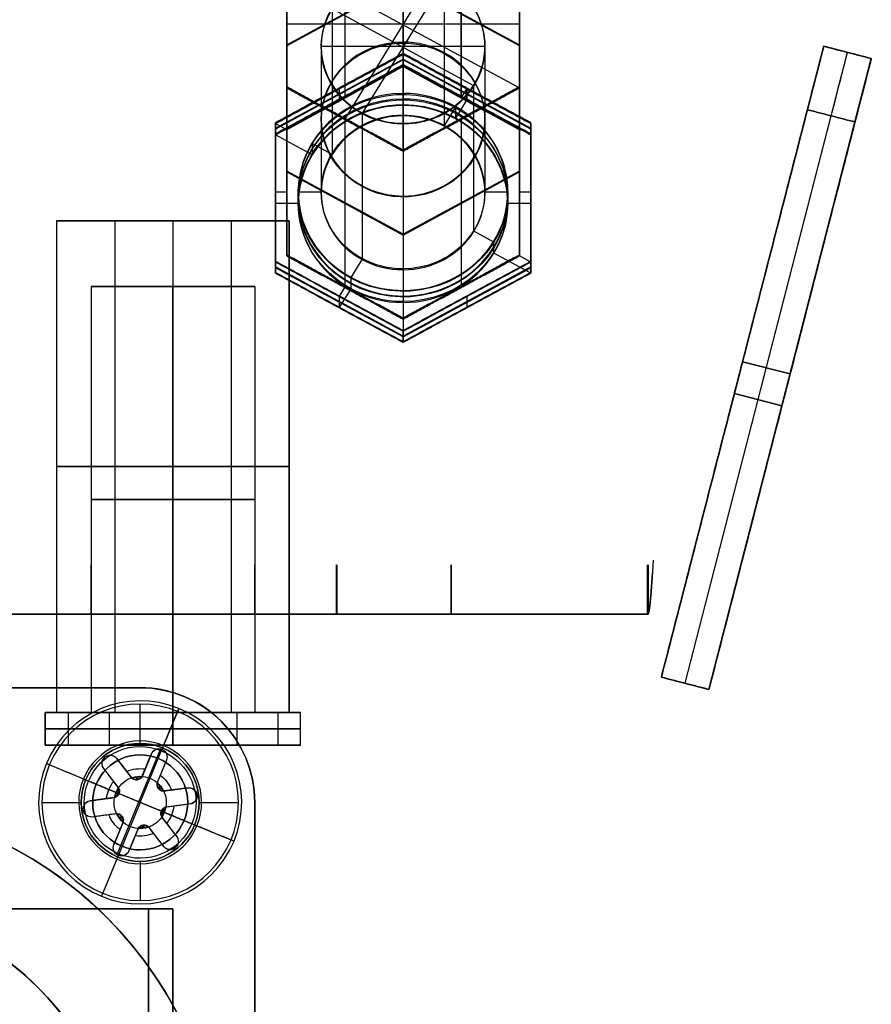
# Model space of a CAD drawing. Header units: millimetres. Extents: x -46 to 44, y -123 to 4.
# Tile 6 of 10: x 6 to 32, y -89 to -59. Entities that reach past the tile are written whole.
import ezdxf

# ---------------------------------------------------------------- set-up
doc = ezdxf.new("R2010")
doc.units = ezdxf.units.MM
doc.layers.add('Livello 01', color=7, linetype='Continuous')

# ---------------------------------------------------------------- blocks, each defined once
blk = doc.blocks.new('MCP037C03GRZA')
at = {"layer": 'Livello 01', "color": 254, "true_color": 0xcad1ee}
for p, q in [((-2.65, 25, 1.5), (-2.65, 25)), ((0.35, -25), (0.35, 25)), ((-12.983, 15.51), (-12.983, 15.51, 1.5)), ((-17.313, 13.01), (-17.313, 13.01, 1.5)), ((-8.652, 13.01), (-8.652, 13.01, 1.5)), ((-17.313, 8.01), (-17.313, 8.01, 1.5)), ((-8.652, 8.01), (-8.652, 8.01, 1.5)), ((-17.313, -7.989), (-17.313, -7.989, 1.5)), ((-8.652, -7.989), (-8.652, -7.989, 1.5)), ((-17.313, -12.989), (-17.313, -12.989, 1.5)), ((-8.652, -12.989), (-8.652, -12.989, 1.5)), ((-12.983, -15.489), (-12.983, -15.489, 1.5)), ((-2.65, -25, 1.5), (-2.65, -25))]:
    blk.add_line(p, q, dxfattribs=at)
at = {"layer": 'Livello 01', "color": 254, "true_color": 0xcad1ee, "extrusion": (0, 0, -1)}
for centre, start, end in [((-57.545, 19), 90, 180), ((-57.545, -19), 180, 270)]:
    blk.add_arc(centre, 6, start, end, dxfattribs=at)
at = {"layer": 'Livello 01', "color": 254, "true_color": 0xcad1ee}
for points in [[(-65.194, 25.169, 1.645), (-65.02, 25.141, 1.167), (-64.696, 25.113, 0.744), (-63.862, 25.056, 0.16), (-63.354, 25.028), (-62.845, 25)], [(-62.845, -25), (-63.354, -25.028), (-63.862, -25.056, 0.16), (-64.696, -25.113, 0.744), (-65.02, -25.141, 1.167), (-65.194, -25.169, 1.645)]]:
    blk.add_open_spline(points, degree=3, knots=[-3.105925, -3.105925, -3.105925, -3.105925, -1.552963, -1.552963, 0, 0, 0, 0], dxfattribs=at)
for points, degree in [([(-62.845, 25), (57.545, 25)], 1), ([(-62.845, -25), (-62.845, 25)], 1), ([(-62.845, 25, 1.5), (-62.845, 25)], 1), ([(-62.845, 25), (-62.845, 25), (-62.845, 25), (-62.845, 25)], 3), ([(57.545, 25), (57.545, 25, 1.5)], 1), ([(63.545, 19), (63.545, -19)], 1), ([(63.545, 19, 1.5), (63.545, 19)], 1), ([(-15.869, 15.51), (-18.756, 10.51)], 1), ([(-10.096, 15.51), (-15.869, 15.51)], 1), ([(-15.869, 15.51, 1.5), (-15.869, 15.51)], 1), ([(-10.096, 15.51, 1.5), (-10.096, 15.51)], 1), ([(-7.209, 10.51), (-10.096, 15.51)], 1), ([(-18.756, 10.51), (-15.869, 5.51)], 1), ([(-18.756, 10.51, 1.5), (-18.756, 10.51)], 1), ([(-10.096, 5.51), (-7.209, 10.51)], 1), ([(-7.209, 10.51), (-7.209, 10.51, 1.5)], 1), ([(-15.869, -5.489), (-18.756, -10.489)], 1), ([(-7.209, -10.489), (-10.096, -5.489)], 1), ([(-18.756, -10.489), (-15.869, -15.489)], 1), ([(-18.756, -10.489, 1.5), (-18.756, -10.489)], 1), ([(-10.096, -15.489), (-7.209, -10.489)], 1), ([(-7.209, -10.489), (-7.209, -10.489, 1.5)], 1), ([(-15.869, -15.489), (-10.096, -15.489)], 1), ([(-15.869, -15.489, 1.5), (-15.869, -15.489)], 1), ([(-10.096, -15.489, 1.5), (-10.096, -15.489)], 1), ([(63.545, -19), (63.545, -19, 1.5)], 1), ([(57.545, -25), (-62.845, -25)], 1), ([(-62.845, -25), (-62.845, -25, 1.5)], 1), ([(57.545, -25, 1.5), (57.545, -25)], 1)]:
    blk.add_open_spline(points, degree=degree, dxfattribs=at)
blk = doc.blocks.new('MCP037C02GRZA')
at = {"layer": 'Livello 01', "color": 254, "true_color": 0xcad1ee}
for p, q in [((15.031, 19.197, 0.75), (29.831, 19.197, 0.75)), ((21.431, -0.691, 1.5), (21.431, 19.197, 1.5)), ((21.431, -0.691), (21.431, 19.197)), ((22.431, 19.197), (22.431, 19.197, 1.5)), ((29.831, -0.691, 0.75), (29.831, 19.197, 0.75)), ((13.031, -0.691, 0.75), (13.031, 17.197, 0.75)), ((29.831, 9.253, 1.5), (13.031, 9.253, 1.5)), ((29.831, 9.253), (13.031, 9.253)), ((29.831, 9.253), (29.831, 9.253, 1.5)), ((13.031, 8.253, 1.5), (13.031, 8.253)), ((13.031, -0.691, 0.75), (29.831, -0.691, 0.75)), ((21.431, -0.691), (21.431, -0.691, 1.5))]:
    blk.add_line(p, q, dxfattribs=at)
blk.add_arc((15.031, 17.197), 2, 90, 180, dxfattribs=at)
at = {"layer": 'Livello 01', "color": 254, "true_color": 0xcad1ee, "extrusion": (0, 0, -1)}
for centre, start in [((-15.031, 17.197, -1.5), 360), ((-15.031, 17.197, -0.75), 0)]:
    blk.add_arc(centre, 2, start, 90, dxfattribs=at)
at = {"layer": 'Livello 01', "color": 254, "true_color": 0xcad1ee}
for points in [[(15.031, 19.197), (29.831, 19.197)], [(15.031, 19.197, 1.5), (15.031, 19.197)], [(29.831, 19.197, 1.5), (15.031, 19.197, 1.5)], [(29.831, 19.197), (29.831, -0.691)], [(29.831, 19.197, 1.5), (29.831, 19.197)], [(29.831, -0.691, 1.5), (29.831, 19.197, 1.5)], [(13.031, 17.197), (13.031, 17.197, 1.5)], [(13.031, -0.691), (13.031, 17.197)], [(13.031, 17.197, 1.5), (13.031, -0.691, 1.5)], [(29.831, -0.691), (13.031, -0.691)], [(13.031, -0.691, 1.5), (29.831, -0.691, 1.5)], [(13.031, -0.691), (13.031, -0.691, 1.5)], [(29.831, -0.691, 1.5), (29.831, -0.691)]]:
    blk.add_open_spline(points, degree=1, dxfattribs=at)
blk = doc.blocks.new('BoccolaM5Chiusa')
at = {"layer": 'Livello 01', "color": 254, "true_color": 0xcad1ee}
for p, q in [((-4.5, 0, 0.5), (-2.25, 3.897, 0.5)), ((-2.25, 3.897, 0.5), (2.25, 3.897, 0.5)), ((0, 3.551), (0, 3.897)), ((0, 3.897, 1), (0, 3.897)), ((0, 3.2, 1), (0, 3.897, 1)), ((2.25, 3.897, 0.5), (4.5, 0, 0.5)), ((-4.1, 0, -7.5), (-2.05, 3.551, -7.5)), ((-2.05, 3.551, -7.5), (2.05, 3.551, -7.5)), ((0, 3.551), (0, 3.551, -15)), ((0, -3.551, -15), (0, 3.551, -15)), ((2.05, 3.551, -7.5), (4.1, 0, -7.5)), ((0, 2.5), (0, 3.2)), ((0, 3.2), (0, 3.2, 1)), ((0, -2.5, -13), (0, 2.5, -13)), ((0, 2.5, -13), (0, 2.5)), ((-3.375, 1.949), (-3.375, 1.949, 1)), ((3.375, 1.949), (3.375, 1.949, 1)), ((-3.075, 1.775, -15), (-3.075, 1.775)), ((3.075, 1.775, -15), (3.075, 1.775)), ((-2.25, -3.897, 0.5), (-4.5, 0, 0.5)), ((4.1, 0, -15), (-4.1, 0, -15)), ((-3.2, 0), (-2.5, 0)), ((-2.5, 0, -13), (2.5, 0, -13)), ((4.1, 0, -7.5), (2.05, -3.551, -7.5)), ((4.5, 0, 0.5), (2.25, -3.897, 0.5)), ((-4.5, 0), (-4.1, 0)), ((-4.5, 0, 1), (-3.2, 0, 1)), ((-2.05, -3.551, -7.5), (-4.1, 0, -7.5)), ((2.5, 0), (3.2, 0)), ((3.2, 0, 1), (4.5, 0, 1)), ((4.1, 0), (4.5, 0)), ((-3.075, -1.775, -15), (-3.075, -1.775)), ((3.075, -1.775, -15), (3.075, -1.775)), ((-3.375, -1.949), (-3.375, -1.949, 1)), ((3.375, -1.949), (3.375, -1.949, 1)), ((0, -2.5, -13), (0, -2.5)), ((0, -3.2), (0, -2.5)), ((0, -3.2), (0, -3.2, 1)), ((0, -3.897, 1), (0, -3.2, 1)), ((2.05, -3.551, -7.5), (-2.05, -3.551, -7.5)), ((0, -3.897), (0, -3.551)), ((0, -3.551, -15), (0, -3.551)), ((-2.25, -3.897, 0.5), (2.25, -3.897, 0.5)), ((0, -3.897), (0, -3.897, 1))]:
    blk.add_line(p, q, dxfattribs=at)
for centre, radius, start, end in [((0, 0), 3.2, 0, 180), ((0, 0, 0.5), 3.2, 360, 180), ((0, 0, -13), 2.5, 0, 180), ((0, 0, -6.5), 2.5, 360, 180), ((0, 0), 3.2, 180, 360), ((0, 0, 0.5), 3.2, 180, 360), ((0, 0, -13), 2.5, 180, 0), ((0, 0, -6.5), 2.5, 180, 360)]:
    blk.add_arc(centre, radius, start, end, dxfattribs=at)
at = {"layer": 'Livello 01', "color": 254, "true_color": 0xcad1ee, "extrusion": (0, 0, -1)}
for centre, radius, start, end in [((0, 0, -1), 3.2, 0, 180), ((0, 0), 2.5, 0, 180), ((0, 0, -1), 3.2, 180, 0), ((0, 0), 2.5, 180, 0)]:
    blk.add_arc(centre, radius, start, end, dxfattribs=at)
at = {"layer": 'Livello 01', "color": 254, "true_color": 0xcad1ee}
for points in [[(-2.25, 3.897), (-4.5, 0)], [(-2.25, 3.897, 1), (-4.5, 0, 1)], [(2.25, 3.897), (-2.25, 3.897)], [(-2.25, 3.897, 1), (-2.25, 3.897)], [(2.25, 3.897, 1), (-2.25, 3.897, 1)], [(4.5, 0), (2.25, 3.897)], [(2.25, 3.897, 1), (2.25, 3.897)], [(4.5, 0, 1), (2.25, 3.897, 1)], [(-4.1, 0), (-2.05, 3.551)], [(-4.1, 0, -15), (-2.05, 3.551, -15)], [(-2.05, 3.551), (2.05, 3.551)], [(-2.05, 3.551, -15), (-2.05, 3.551)], [(-2.05, 3.551, -15), (2.05, 3.551, -15)], [(2.05, 3.551), (4.1, 0)], [(2.05, 3.551, -15), (4.1, 0, -15)], [(2.05, 3.551), (2.05, 3.551, -15)], [(-4.5, 0, 1), (-4.5, 0)], [(-4.5, 0), (-2.25, -3.897)], [(-4.5, 0, 1), (-2.25, -3.897, 1)], [(-3.2, 0, 1), (-3.2, 0)], [(-2.5, 0), (-2.5, 0, -13)], [(4.1, 0), (2.05, -3.551)], [(4.1, 0, -15), (2.05, -3.551, -15)], [(2.25, -3.897), (4.5, 0)], [(2.25, -3.897, 1), (4.5, 0, 1)], [(4.1, 0, -15), (4.1, 0)], [(4.5, 0, 1), (4.5, 0)], [(-2.05, -3.551), (-4.1, 0)], [(-4.1, 0, -15), (-4.1, 0)], [(-2.05, -3.551, -15), (-4.1, 0, -15)], [(2.5, 0, -13), (2.5, 0)], [(3.2, 0), (3.2, 0, 1)], [(2.05, -3.551), (-2.05, -3.551)], [(-2.05, -3.551, -15), (-2.05, -3.551)], [(2.05, -3.551, -15), (-2.05, -3.551, -15)], [(2.05, -3.551, -15), (2.05, -3.551)], [(-2.25, -3.897), (2.25, -3.897)], [(-2.25, -3.897, 1), (-2.25, -3.897)], [(-2.25, -3.897, 1), (2.25, -3.897, 1)], [(2.25, -3.897), (2.25, -3.897, 1)]]:
    blk.add_open_spline(points, degree=1, dxfattribs=at)
blk = doc.blocks.new('MCA045B01GRZ_A')
at = {"layer": 'Livello 01', "extrusion": (0.939693, -0.34202, -1.92678e-16), "rotation": 300.0000000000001}
blk.add_blockref('BoccolaM5Chiusa', (79.215, 17.528, 235.813), dxfattribs=at)
at = {"layer": 'Livello 01', "extrusion": (-1.8044e-17, -0.249292, 0.968428), "rotation": 2.266389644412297e-12}
blk.add_blockref('MCP037C02GRZA', (82.819, -13.311, 29.848), dxfattribs=at)
at = {"layer": 'Livello 01', "extrusion": (-0.939693, -0.34202, -1.12634e-16), "rotation": 359.9999999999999}
blk.add_blockref('BoccolaM5Chiusa', (-77.942, 17.527, 232.234), dxfattribs=at)
at = {"layer": 'Livello 01', "extrusion": (-4.73752e-17, 0.249292, -0.968428)}
blk.add_blockref('MCP037C02GRZA', (79.01, -13.311, -31.348), dxfattribs=at)
at = {"layer": 'Livello 01', "extrusion": (3.88538e-16, 1, 1.11022e-16), "rotation": 180}
blk.add_blockref('MCP037C03GRZA', (172.527, 0.01, -19.074), dxfattribs=at)
at = {"layer": 'Livello 01', "extrusion": (-2.98903e-14, 1, -1.11022e-16), "rotation": 359.9999999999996}
blk.add_blockref('MCP037C03GRZA', (-176.336, -0.009, -19.074), dxfattribs=at)
at = {"layer": 'Livello 01', "extrusion": (2.09601e-16, -1, -4.93297e-11)}
blk.add_blockref('BoccolaM5Chiusa', (-185.374, 10.501, 22.074), dxfattribs=at)
at = {"layer": 'Livello 01', "extrusion": (9.64043e-16, -1, -4.93295e-11), "rotation": 359.9999999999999}
blk.add_blockref('BoccolaM5Chiusa', (189.181, 10.501, 22.074), dxfattribs=at)
blk = doc.blocks.new('BRD150000A')
at = {"layer": 'Livello 01', "color": 254, "true_color": 0xcad1ee}
for p, q in [((-3.25, 22.75, -25.707), (20.75, 22.75, -25.707)), ((0, 0, -0.979), (0, 20.25, -0.979)), ((0, 20.25, -0.979), (23, 20.25, -0.979)), ((-6.75, 0.25, -25.707), (-6.75, 19.25, -25.707)), ((-5.05, 19.25, -26.757), (-6.25, 19.25, -27.957)), ((-5.05, 19.25, -23.457), (-5.05, 19.25, -26.757)), ((-1.45, 19.25, -23.457), (-1.45, 19.25, -26.757)), ((-1.45, 19.25, -26.757), (-0.25, 19.25, -27.957)), ((0, 0, -0.979), (23, 0, -0.979))]:
    blk.add_line(p, q, dxfattribs=at)
at = {"layer": 'Livello 01', "color": 254, "true_color": 0xcad1ee, "extrusion": (-2.74447e-17, -8.74227e-08, 1)}
blk.add_arc((-3.25, 19.25, -23.457), 3.5, 90, 180, dxfattribs=at)
at = {"layer": 'Livello 01', "color": 254, "true_color": 0xcad1ee, "extrusion": (-1.04251e-15, -8.74227e-08, 1)}
blk.add_arc((-3.25, 19.25, -27.957), 3.5, 90, 180, dxfattribs=at)
at = {"layer": 'Livello 01', "color": 254, "true_color": 0xcad1ee, "extrusion": (0, 8.74227e-08, -1)}
for centre, radius, start, end in [((3.25, 19.25, 25.707), 3.5, 0, 90), ((3.25, 19.25, 25.107), 1.8, 270, 90), ((3.25, 19.25, 25.107), 1.8, 90, 270), ((3.25, 0.25, 25.707), 3.5, 270, 0)]:
    blk.add_arc(centre, radius, start, end, dxfattribs=at)
at = {"layer": 'Livello 01', "color": 254, "true_color": 0xcad1ee, "extrusion": (3.34518e-23, -8.74227e-08, 1)}
blk.add_arc((-3.25, 19.25, -27.957), 3, 90, 270, dxfattribs=at)
at = {"layer": 'Livello 01', "color": 254, "true_color": 0xcad1ee, "extrusion": (4.05128e-23, -8.74227e-08, 1)}
blk.add_arc((-3.25, 19.25, -27.957), 3, 270, 90, dxfattribs=at)
at = {"layer": 'Livello 01', "color": 254, "true_color": 0xcad1ee, "extrusion": (3.82118e-23, -8.74227e-08, 1)}
blk.add_arc((8.75, 9.75, -3.957), 12, 90, 270, dxfattribs=at)
at = {"layer": 'Livello 01', "color": 254, "true_color": 0xcad1ee, "extrusion": (3.60052e-23, -8.74227e-08, 1)}
for centre in [(8.75, 9.75, -30.457), (8.75, 9.75, -23.457)]:
    blk.add_arc(centre, 12, 90, 270, dxfattribs=at)
at = {"layer": 'Livello 01', "color": 254, "true_color": 0xcad1ee, "extrusion": (-3.60052e-23, 8.74227e-08, -1)}
blk.add_arc((-8.75, 9.75, 27.957), 12, 270, 90, dxfattribs=at)
at = {"layer": 'Livello 01', "color": 254, "true_color": 0xcad1ee, "extrusion": (0, -8.74227e-08, 1)}
for centre, radius, start, end in [((8.75, 9.75, -13.707), 12, 90, 270), ((8.75, 9.75, -29.207), 12, 90, 270), ((8.75, 9.75, -20.457), 9, 16.7914, 169.436), ((8.75, 9.75, -20.457), 6.1, 90, 270), ((8.75, 9.75, -20.457), 9, 190.564, 270)]:
    blk.add_arc(centre, radius, start, end, dxfattribs=at)
at = {"layer": 'Livello 01', "color": 254, "true_color": 0xcad1ee, "extrusion": (-2.83559e-23, 8.74227e-08, -1)}
for start, end in [(270, 90), (90, 270)]:
    blk.add_arc((3.25, 19.25, 23.457), 1.8, start, end, dxfattribs=at)
at = {"layer": 'Livello 01', "color": 254, "true_color": 0xcad1ee, "extrusion": (3.62014e-23, -8.74227e-08, 1)}
blk.add_arc((-3.25, 19.25, -26.757), 1.8, 90, 270, dxfattribs=at)
at = {"layer": 'Livello 01', "color": 254, "true_color": 0xcad1ee, "extrusion": (4.09087e-23, -8.74227e-08, 1)}
blk.add_arc((-3.25, 19.25, -26.757), 1.8, 270, 90, dxfattribs=at)
at = {"layer": 'Livello 01', "color": 254, "true_color": 0xcad1ee, "extrusion": (4.46045e-17, 8.74227e-08, -1)}
blk.add_arc((-8.75, 9.75, 10.457), 9, 10.564, 163.2086, dxfattribs=at)
at = {"layer": 'Livello 01', "color": 254, "true_color": 0xcad1ee, "extrusion": (1.49245e-16, 8.74227e-08, -1)}
blk.add_arc((-8.75, 9.75, 30.457), 9, 10.564, 163.2086, dxfattribs=at)
at = {"layer": 'Livello 01', "color": 254, "true_color": 0xcad1ee, "extrusion": (3.22143e-23, -8.74227e-08, 1)}
blk.add_arc((8.75, 9.75, -30.457), 6.1, 90, 270, dxfattribs=at)
at = {"layer": 'Livello 01', "color": 254, "true_color": 0xcad1ee, "extrusion": (-3.91595e-23, 8.74227e-08, -1)}
blk.add_arc((-8.75, 9.75, 10.457), 6.1, 270, 90, dxfattribs=at)
at = {"layer": 'Livello 01', "color": 254, "true_color": 0xcad1ee, "extrusion": (4.7994e-16, 8.74227e-08, -1)}
blk.add_arc((-8.75, 9.75, 30.457), 9, 270, 349.436, dxfattribs=at)
at = {"layer": 'Livello 01', "color": 254, "true_color": 0xcad1ee, "extrusion": (3.13697e-16, 8.74227e-08, -1)}
blk.add_arc((-8.75, 9.75, 10.457), 9, 270, 349.436, dxfattribs=at)
at = {"layer": 'Livello 01', "color": 254, "true_color": 0xcad1ee, "extrusion": (-2.74446e-17, -8.74227e-08, 1)}
blk.add_arc((-3.25, 0.25, -23.457), 3.5, 180, 270, dxfattribs=at)
at = {"layer": 'Livello 01', "color": 254, "true_color": 0xcad1ee, "extrusion": (9.87616e-16, -8.74227e-08, 1)}
blk.add_arc((-3.25, 0.25, -27.957), 3.5, 180, 270, dxfattribs=at)
at = {"layer": 'Livello 01', "color": 254, "true_color": 0xcad1ee}
for points in [[(20.75, 22.75, -23.457), (-3.25, 22.75, -23.457)], [(-3.25, 22.75, -23.457), (-3.25, 22.75, -27.957)], [(-3.25, 22.75, -27.957), (20.75, 22.75, -27.957)], [(-3.25, 21.05, -26.757), (-3.25, 22.25, -27.957)], [(-3.25, 21.05, -23.457), (-3.25, 21.05, -26.757)], [(23, 20.25, -1.957), (0, 20.25, -1.957)], [(0, 20.25, -1.957), (0, 0, -1.957)], [(0, 20.25), (0, 20.25, -1.957)], [(0, 0), (0, 20.25)], [(0, 20.25), (23, 20.25)], [(-6.75, 19.25, -23.457), (-6.75, 0.25, -23.457)], [(-6.75, 0.25, -27.957), (-6.75, 19.25, -27.957)], [(-6.75, 19.25, -27.957), (-6.75, 19.25, -23.457)], [(-3.25, 17.45, -26.757), (-3.25, 17.45, -23.457)], [(-3.25, 16.25, -27.957), (-3.25, 17.45, -26.757)], [(-6.75, 0.25, -23.457), (-6.75, 0.25, -27.957)], [(0, 0, -1.957), (23, 0, -1.957)], [(0, 0, -1.957), (0, 0)], [(23, 0), (0, 0)]]:
    blk.add_open_spline(points, degree=1, dxfattribs=at)
blk = doc.blocks.new('KWIRE449')
at = {"layer": 'Livello 01', "extrusion": (5.03766e-15, -6.93903e-15, -1), "rotation": 359.9999999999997}
blk.add_blockref('BRD150000A', (0, 0, 207.892), dxfattribs=at)
at = {"layer": 'Livello 01', "rotation": 180.000001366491}
blk.add_blockref('BRD150000A', (0, 19.5, -367.978), dxfattribs=at)
blk = doc.blocks.new('VTA2.9X13STIN0')
at = {"layer": 'Livello 01', "color": 254, "true_color": 0xcad1ee}
for p, q in [((0, -1.65, 1.45), (0, 0, 3.1)), ((0, -1.65, -1.45), (0, 0, -3.1)), ((-1.875, 0), (-3.1, 0)), ((-1.299, -0.8, 1.001), (-1.299, -0.086, 1.001)), ((-1.299, -0.8, -1.001), (-1.299, -0.086, -1.001)), ((-1.121, -0.8, -0.359), (-1.121, -0.254, -0.359)), ((-1.121, -0.8, 0.359), (-1.121, -0.254, 0.359)), ((-0.871, -0.8, -0.792), (-0.871, -0.254, -0.792)), ((-0.871, -0.8, 0.792), (-0.871, -0.254, 0.792)), ((-0.25, -0.8, -1.14), (-0.25, -0.258, -1.14)), ((-0.25, -0.8, 1.14), (-0.25, -0.258, 1.14)), ((0, -0.045, -1.75), (0, 0, -1.875)), ((0, 0, -3.1), (0, 0, -1.875)), ((0, 0, 1.875), (0, 0, 3.1)), ((0, -0.045, 1.75), (0, 0, 1.875)), ((0, -0.8, -1.75), (0, -0.045, -1.75)), ((0, -0.8, 1.75), (0, -0.045, 1.75)), ((0.25, -0.8, -1.14), (0.25, -0.258, -1.14)), ((0.25, -0.8, 1.14), (0.25, -0.258, 1.14)), ((0.862, -0.8, -0.786), (0.862, -0.258, -0.786)), ((0.871, -0.8, 0.792), (0.871, -0.254, 0.792)), ((1.112, -0.8, -0.353), (1.112, -0.258, -0.353)), ((1.121, -0.8, 0.359), (1.121, -0.254, 0.359)), ((1.299, -0.8, -1), (1.299, -0.086, -1)), ((1.299, -0.8, 1.001), (1.299, -0.086, 1.001)), ((1.549, -0.8, -0.75), (1.549, -0.056, -0.75)), ((1.55, -0.8, 0.75), (1.55, -0.056, 0.75)), ((3.1, 0), (1.875, 0)), ((-1.442, -0.461, -0.544), (-0.8, -0.461, -0.173)), ((-1.442, -0.461, 0.544), (-0.8, -0.461, 0.173)), ((-1.192, -0.461, -0.977), (-0.55, -0.461, -0.606)), ((-1.192, -0.461, 0.977), (-0.55, -0.461, 0.606)), ((-0.7, -0.4), (-0.776, -0.4)), ((-0.738, -0.4, -0.117), (-0.738, -0.4, 0.117)), ((-0.7, -0.8), (-0.7, -0.4)), ((-0.45, -0.8, -0.579), (-0.45, -0.4, -0.579)), ((-0.45, -0.8, 0.579), (-0.45, -0.4, 0.579)), ((-0.299, -0.4, 0.648), (-0.427, -0.4, 0.648)), ((-0.299, -0.4, -0.648), (-0.427, -0.4, -0.648)), ((-0.381, -0.4, 0.592), (-0.381, -0.4, 0.676)), ((-0.381, -0.4, -0.676), (-0.381, -0.4, -0.592)), ((-0.25, -0.464, -1.5), (-0.25, -0.464, -0.779)), ((-0.25, -0.464, 0.779), (-0.25, -0.464, 1.5)), ((0.25, -0.464, -1.5), (0.25, -0.464, -0.779)), ((0.25, -0.464, 0.779), (0.25, -0.464, 1.5)), ((0.427, -0.4, 0.648), (0.299, -0.4, 0.648)), ((0.427, -0.4, -0.648), (0.299, -0.4, -0.648)), ((0.381, -0.4, 0.592), (0.381, -0.4, 0.676)), ((0.381, -0.4, -0.676), (0.381, -0.4, -0.592)), ((0.45, -0.8, -0.579), (0.45, -0.4, -0.579)), ((0.45, -0.8, 0.579), (0.45, -0.4, 0.579)), ((0.55, -0.461, 0.606), (1.192, -0.461, 0.977)), ((0.55, -0.464, -0.606), (1.174, -0.464, -0.967)), ((0.776, -0.4), (0.7, -0.4)), ((0.738, -0.4, -0.117), (0.738, -0.4, 0.117)), ((0.8, -0.461, 0.173), (1.442, -0.461, 0.544)), ((0.8, -0.464, -0.173), (1.424, -0.464, -0.533)), ((0.7, -0.8, 0), (-0.7, -0.8, 0)), ((0.045, -0.8, -1.746), (0.045, -0.8, 1.746)), ((0, -10.489, 1.45), (0, -1.65, 1.45)), ((0, -10.489, -1.45), (0, -1.65, -1.45)), ((0, -13), (0, -10.489, 1.45)), ((0, -13), (0, -10.489, -1.45))]:
    blk.add_line(p, q, dxfattribs=at)
at = {"layer": 'Livello 01', "color": 254, "true_color": 0xcad1ee, "extrusion": (0, -1, 0)}
for centre, radius, start, end in [((0, 0), 3.1, 0, 180), ((0, 0), 3.1, 180, 0), ((0, 0), 1.875, 180, 0), ((0, 0), 1.875, 0, 180), ((-0.45, -0.779, 0.4), 0.2, 13.5005, 106.4995), ((0.9, 0, 0.4), 0.2, 180, 226.4995), ((-0.9, 0, 0.8), 0.2, 300, 60), ((-0.45, -0.779, 0.8), 0.2, 360, 120), ((-0.45, 0.779, 0.8), 0.2, 240, 0), ((0.45, -0.779, 0.8), 0.2, 60, 180), ((0.45, 0.779, 0.8), 0.2, 180, 300), ((0.9, 0, 0.8), 0.2, 120, 180), ((0, 0, 1.65), 1.45, 0, 180), ((0, 0, 10.489), 1.45, 180, 0)]:
    blk.add_arc(centre, radius, start, end, dxfattribs=at)
at = {"layer": 'Livello 01', "color": 254, "true_color": 0xcad1ee, "extrusion": (0, 1, 0)}
for centre, radius, start, end in [((1.299, 0.75, -0.421), 0.251, 0, 115.203), ((1.299, -0.75, -0.421), 0.251, 244.797, 0), ((1.299, -0.75, -0.428), 0.251, 0, 55.203), ((1.299, 0.75, -0.428), 0.251, 304.797, 0), ((0, 0, -0.307), 1.031, 344.027, 0), ((0, 0, -0.307), 1.031, 0, 15.973), ((0.9, 0, -0.592), 0.2, 120, 240), ((0, 0, -0.4), 0.776, 349.2253, 0), ((0, 0, -0.4), 0.776, 360, 10.7747), ((0.9, 0, -0.4), 0.2, 133.5005, 226.4995), ((0, 0, -0.307), 1.031, 284.027, 315.973), ((0, 0, -0.307), 1.031, 44.027, 75.973), ((0.45, -0.779, -0.592), 0.2, 60, 180), ((0.45, 0.779, -0.592), 0.2, 180, 300), ((0, 0, -0.4), 0.776, 289.2253, 310.7747), ((0, 0, -0.4), 0.776, 49.2253, 70.7747), ((0.45, 0.779, -0.4), 0.2, 193.5005, 286.4995), ((0, -1.5, -0.423), 0.25, 180, 360), ((0, 1.5, -0.423), 0.25, 0, 180), ((0, 0, -0.307), 1.031, 224.027, 255.973), ((0, 0, -0.307), 1.031, 104.027, 135.973), ((-0.45, -0.779, -0.592), 0.2, 0, 120), ((-0.45, 0.779, -0.592), 0.2, 240, 0), ((0, 0, -0.4), 0.776, 229.2253, 250.7747), ((0, 0, -0.4), 0.776, 109.2253, 130.7747), ((-0.45, -0.779, -0.4), 0.2, 13.5005, 106.4995), ((-0.45, 0.779, -0.4), 0.2, 253.5005, 346.4995), ((-0.9, 0, -0.4), 0.2, 0, 46.4995), ((-0.9, 0, -0.592), 0.2, 300, 0), ((-0.9, 0, -0.592), 0.2, 0, 60), ((0, 0, -0.4), 0.776, 180, 190.7747), ((0, 0, -0.4), 0.776, 169.2253, 180), ((0, 0, -0.307), 1.031, 180, 195.973), ((0, 0, -0.307), 1.031, 164.027, 180), ((-1.299, -0.75, -0.423), 0.25, 120, 300), ((-1.299, 0.75, -0.423), 0.251, 64.797, 235.203), ((1.299, 0.75, -0.8), 0.251, 0, 115.203), ((1.299, -0.75, -0.8), 0.251, 0, 55.203), ((1.299, -0.75, -0.8), 0.251, 244.797, 0), ((1.299, 0.75, -0.8), 0.251, 304.797, 0), ((0, -1.5, -0.8), 0.25, 180, 360), ((0, 1.5, -0.8), 0.25, 360, 180), ((-0.9, 0, -0.8), 0.2, 300, 360), ((-1.299, -0.75, -0.8), 0.25, 120, 300), ((-1.299, 0.75, -0.8), 0.251, 64.797, 235.203), ((0, 0, -1.395), 1.705, 0, 180), ((0, 0, -1.395), 1.705, 180, 0), ((0, 0, -1.65), 1.45, 180, 0), ((0, 0, -6.07), 1.45, 0, 180), ((0, 0, -6.07), 1.45, 180, 0), ((0, 0, -10.489), 1.45, 0, 180), ((0, 0, -11.619), 0.798, 0, 180), ((0, 0, -11.619), 0.798, 180, 0)]:
    blk.add_arc(centre, radius, start, end, dxfattribs=at)
at = {"layer": 'Livello 01', "color": 254, "true_color": 0xcad1ee}
for points, degree in [([(-3.1, 0), (-1.45, -1.65)], 1), ([(1.875, 0), (0.776, -0.4)], 1), ([(1.45, -1.65), (3.1, 0)], 1), ([(-0.776, -0.4), (-1.875, 0)], 1), ([(-1.55, -0.056, 0.75), (-1.55, -0.8, 0.75)], 1), ([(-1.55, -0.056, -0.75), (-1.55, -0.8, -0.75)], 1), ([(-1.442, -0.121, -0.544), (-1.507, -0.093, -0.589), (-1.55, -0.069, -0.667), (-1.55, -0.056, -0.75)], 3), ([(-1.442, -0.121, 0.544), (-1.508, -0.093, 0.589), (-1.55, -0.069, 0.668), (-1.55, -0.056, 0.75)], 3), ([(-1.442, -0.8, -0.544), (-1.442, -0.121, -0.544)], 1), ([(-1.442, -0.121, -0.544), (-1.228, -0.21, -0.421), (-1.015, -0.299, -0.297), (-0.8, -0.385, -0.173)], 3), ([(-0.8, -0.385, 0.173), (-1.015, -0.299, 0.297), (-1.228, -0.21, 0.421), (-1.442, -0.121, 0.544)], 3), ([(-1.442, -0.121, 0.544), (-1.442, -0.8, 0.544)], 1), ([(-1.192, -0.8, 0.977), (-1.192, -0.121, 0.977)], 1), ([(-0.55, -0.385, -0.606), (-0.765, -0.299, -0.73), (-0.978, -0.21, -0.854), (-1.192, -0.121, -0.977)], 3), ([(-1.192, -0.121, -0.977), (-1.192, -0.8, -0.977)], 1), ([(-1.192, -0.121, 0.977), (-0.978, -0.21, 0.854), (-0.765, -0.299, 0.73), (-0.55, -0.385, 0.606)], 3), ([(-0.25, -0.8, -1.5), (-0.25, -0.129, -1.5)], 1), ([(-0.25, -0.129, -1.5), (-0.25, -0.215, -1.26), (-0.25, -0.301, -1.02), (-0.25, -0.385, -0.779)], 3), ([(-0.25, -0.385, 0.779), (-0.25, -0.301, 1.02), (-0.25, -0.215, 1.26), (-0.25, -0.129, 1.5)], 3), ([(-0.25, -0.8, 1.5), (-0.25, -0.129, 1.5)], 1), ([(0.25, -0.385, -0.779), (0.25, -0.301, -1.02), (0.25, -0.215, -1.26), (0.25, -0.129, -1.5)], 3), ([(0.25, -0.129, -1.5), (0.25, -0.8, -1.5)], 1), ([(0.25, -0.8, 1.5), (0.25, -0.129, 1.5)], 1), ([(0.25, -0.129, 1.5), (0.25, -0.215, 1.26), (0.25, -0.301, 1.02), (0.25, -0.385, 0.779)], 3), ([(0.55, -0.385, 0.606), (0.765, -0.299, 0.73), (0.978, -0.21, 0.854), (1.192, -0.121, 0.977)], 3), ([(1.174, -0.129, -0.967), (0.966, -0.215, -0.847), (0.759, -0.301, -0.727), (0.55, -0.385, -0.606)], 3), ([(1.442, -0.121, 0.544), (1.228, -0.21, 0.421), (1.015, -0.299, 0.297), (0.8, -0.385, 0.173)], 3), ([(0.8, -0.385, -0.173), (1.009, -0.301, -0.294), (1.216, -0.215, -0.414), (1.424, -0.129, -0.533)], 3), ([(1.174, -0.8, -0.967), (1.174, -0.129, -0.967)], 1), ([(1.192, -0.121, 0.977), (1.192, -0.8, 0.977)], 1), ([(1.424, -0.129, -0.533), (1.424, -0.8, -0.533)], 1), ([(1.442, -0.8, 0.544), (1.442, -0.121, 0.544)], 1), ([(-0.8, -0.385, -0.173), (-0.786, -0.39, -0.165), (-0.774, -0.395, -0.156), (-0.762, -0.4, -0.145)], 3), ([(-0.762, -0.4, 0.145), (-0.774, -0.395, 0.156), (-0.786, -0.39, 0.165), (-0.8, -0.385, 0.173)], 3), ([(-0.8, -0.385, 0.173), (-0.8, -0.8, 0.173)], 1), ([(-0.8, -0.8, -0.173), (-0.8, -0.385, -0.173)], 1), ([(-0.507, -0.4, -0.588), (-0.522, -0.395, -0.592), (-0.536, -0.39, -0.598), (-0.55, -0.385, -0.606)], 3), ([(-0.55, -0.385, 0.606), (-0.536, -0.39, 0.598), (-0.522, -0.395, 0.592), (-0.507, -0.4, 0.588)], 3), ([(-0.55, -0.385, -0.606), (-0.55, -0.8, -0.606)], 1), ([(-0.55, -0.8, 0.606), (-0.55, -0.385, 0.606)], 1), ([(-0.25, -0.385, -0.779), (-0.25, -0.39, -0.764), (-0.252, -0.395, -0.748), (-0.256, -0.4, -0.733)], 3), ([(-0.256, -0.4, 0.733), (-0.252, -0.395, 0.748), (-0.25, -0.39, 0.764), (-0.25, -0.385, 0.779)], 3), ([(-0.25, -0.8, -0.779), (-0.25, -0.385, -0.779)], 1), ([(-0.25, -0.385, 0.779), (-0.25, -0.8, 0.779)], 1), ([(0.256, -0.4, -0.733), (0.252, -0.395, -0.748), (0.25, -0.39, -0.764), (0.25, -0.385, -0.779)], 3), ([(0.25, -0.385, 0.779), (0.25, -0.39, 0.764), (0.252, -0.395, 0.748), (0.256, -0.4, 0.733)], 3), ([(0.25, -0.385, -0.779), (0.25, -0.8, -0.779)], 1), ([(0.25, -0.8, 0.779), (0.25, -0.385, 0.779)], 1), ([(0.55, -0.385, -0.606), (0.536, -0.39, -0.598), (0.522, -0.395, -0.592), (0.507, -0.4, -0.588)], 3), ([(0.507, -0.4, 0.588), (0.522, -0.395, 0.592), (0.536, -0.39, 0.598), (0.55, -0.385, 0.606)], 3), ([(0.55, -0.8, -0.606), (0.55, -0.385, -0.606)], 1), ([(0.55, -0.385, 0.606), (0.55, -0.8, 0.606)], 1), ([(0.7, -0.8), (0.7, -0.4)], 1), ([(0.762, -0.4, -0.145), (0.774, -0.395, -0.156), (0.786, -0.39, -0.165), (0.8, -0.385, -0.173)], 3), ([(0.8, -0.385, 0.173), (0.786, -0.39, 0.165), (0.774, -0.395, 0.156), (0.762, -0.4, 0.145)], 3), ([(0.8, -0.385, -0.173), (0.8, -0.8, -0.173)], 1), ([(0.8, -0.385, 0.173), (0.8, -0.8, 0.173)], 1), ([(-1.442, -0.8, -0.544), (-0.8, -0.8, -0.173)], 1), ([(-0.8, -0.8, 0.173), (-1.442, -0.8, 0.544)], 1), ([(-0.55, -0.8, -0.606), (-1.192, -0.8, -0.977)], 1), ([(-1.192, -0.8, 0.977), (-0.55, -0.8, 0.606)], 1), ([(-0.25, -0.8, -1.5), (-0.25, -0.8, -0.779)], 1), ([(-0.25, -0.8, 0.779), (-0.25, -0.8, 1.5)], 1), ([(0.25, -0.8, -0.779), (0.25, -0.8, -1.5)], 1), ([(0.25, -0.8, 1.5), (0.25, -0.8, 0.779)], 1), ([(1.174, -0.8, -0.967), (0.55, -0.8, -0.606)], 1), ([(0.55, -0.8, 0.606), (1.192, -0.8, 0.977)], 1), ([(1.442, -0.8, 0.544), (0.8, -0.8, 0.173)], 1), ([(0.8, -0.8, -0.173), (1.424, -0.8, -0.533)], 1), ([(-1.45, -1.65), (-1.45, -10.489)], 1), ([(1.45, -10.489), (1.45, -1.65)], 1), ([(-1.45, -10.489), (0, -13)], 1), ([(0, -13), (1.45, -10.489)], 1)]:
    blk.add_open_spline(points, degree=degree, dxfattribs=at)
for points, knots in [([(-1.192, -0.121, -0.977), (-1.266, -0.093, -1.012), (-1.357, -0.068, -1.008), (-1.502, -0.042, -0.92), (-1.55, -0.042, -0.835), (-1.55, -0.056, -0.75)], [-0.536405, -0.536405, -0.536405, -0.536405, -0.2682025, -0.2682025, 0, 0, 0, 0]), ([(-1.192, -0.121, 0.977), (-1.266, -0.093, 1.012), (-1.358, -0.068, 1.008), (-1.503, -0.042, 0.92), (-1.55, -0.042, 0.834), (-1.55, -0.056, 0.75)], [0, 0, 0, 0, 0.2681557, 0.2681557, 0.5363114, 0.5363114, 0.5363114, 0.5363114]), ([(0.25, -0.129, -1.5), (0.25, -0.106, -1.564), (0.225, -0.085, -1.627), (0.134, -0.054, -1.721), (0.067, -0.046, -1.75), (-0.067, -0.045, -1.75), (-0.133, -0.054, -1.722), (-0.225, -0.085, -1.627), (-0.25, -0.106, -1.564), (-0.25, -0.129, -1.5)], [-0.8278436, -0.8278436, -0.8278436, -0.8278436, -0.6208827, -0.6208827, -0.4139218, -0.4139218, -0.2069609, -0.2069609, 0, 0, 0, 0]), ([(-0.25, -0.129, 1.5), (-0.25, -0.106, 1.564), (-0.225, -0.085, 1.627), (-0.134, -0.054, 1.721), (-0.067, -0.046, 1.75), (0.067, -0.045, 1.75), (0.133, -0.054, 1.722), (0.225, -0.085, 1.627), (0.25, -0.106, 1.564), (0.25, -0.129, 1.5)], [-0.8278439, -0.8278439, -0.8278439, -0.8278439, -0.6208829, -0.6208829, -0.4139219, -0.4139219, -0.206961, -0.206961, 0, 0, 0, 0]), ([(1.424, -0.129, -0.533), (1.479, -0.106, -0.565), (1.522, -0.085, -0.619), (1.557, -0.054, -0.745), (1.549, -0.046, -0.817), (1.482, -0.045, -0.933), (1.425, -0.054, -0.976), (1.296, -0.085, -1.009), (1.229, -0.106, -0.998), (1.174, -0.129, -0.967)], [-0.8278413, -0.8278413, -0.8278413, -0.8278413, -0.620881, -0.620881, -0.4139207, -0.4139207, -0.2069603, -0.2069603, 0, 0, 0, 0]), ([(1.192, -0.121, 0.977), (1.247, -0.1, 1.003), (1.311, -0.081, 1.008), (1.431, -0.053, 0.972), (1.484, -0.045, 0.931), (1.548, -0.045, 0.821), (1.557, -0.053, 0.753), (1.529, -0.081, 0.632), (1.492, -0.1, 0.579), (1.442, -0.121, 0.544)], [-0.7830902, -0.7830902, -0.7830902, -0.7830902, -0.5873177, -0.5873177, -0.3915451, -0.3915451, -0.1957726, -0.1957726, 0, 0, 0, 0])]:
    blk.add_open_spline(points, degree=3, knots=knots, dxfattribs=at)

msp = doc.modelspace()

# ---------------------------------------------------------------- block references
at = {"layer": 'Livello 01', "extrusion": (1, -3.88578e-16, 1.16433e-16), "rotation": 269.9999999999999}
msp.add_blockref('MCA045B01GRZ_A', (-57.641, 261.775, 0), dxfattribs=at)
at = {"layer": 'Livello 01', "extrusion": (8.74227e-08, 4.59333e-15, 1), "rotation": 89.99999931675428}
msp.add_blockref('KWIRE449', (9.75, -85.714, 547.36), dxfattribs=at)
at = {"layer": 'Livello 01', "extrusion": (-0.381849, -0.924225, 4.62584e-15), "rotation": 179.9999999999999}
msp.add_blockref('VTA2.9X13STIN0', (40.269, 149.925, 72.588), dxfattribs=at)

doc.saveas('drawing.dxf')
